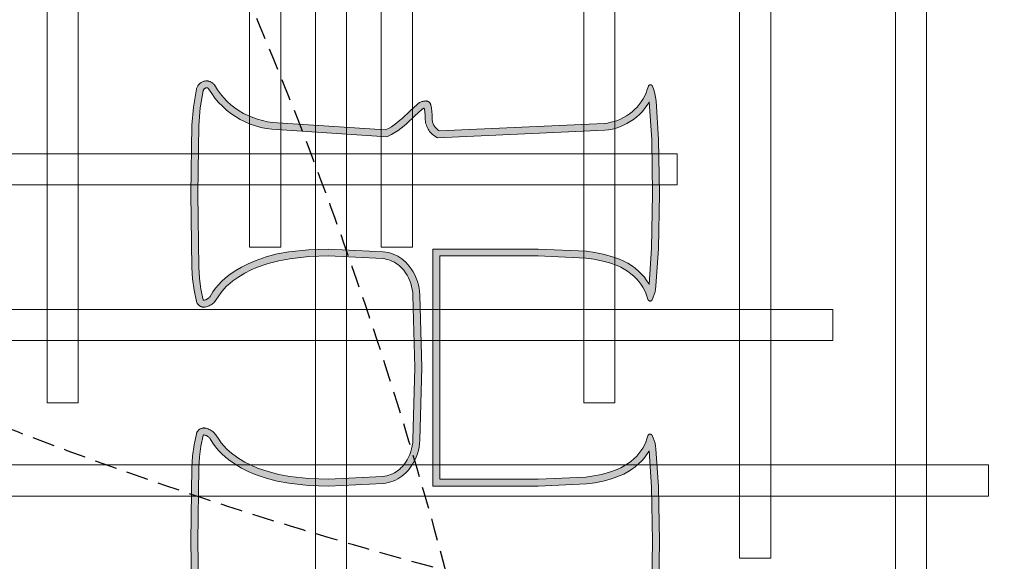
# Model space of a CAD drawing. Header units: millimetres. Extents: x -2073 to 35483, y -49920 to 11085.
# Tile 62 of 70: x 3338 to 3903, y 2185 to 2496. Entities that reach past the tile are written whole.
import ezdxf

# ---------------------------------------------------------------- set-up
doc = ezdxf.new("R2010")
doc.units = ezdxf.units.MM
doc.linetypes.add('DASHED', pattern=[19.05, 12.7, -6.35])
doc.linetypes.add('HIDDEN', pattern=[0.375, 0.25, -0.125])
doc.layers.add('Ceiling', color=14, linetype='Continuous', lineweight=9)
doc.layers.add('E Celing Lighting', color=5, linetype='DASHED', lineweight=5)
for name, color, linetype, true_color in [('FIRE-SPKLR-EQP', 1, 'Continuous', 0xff0000), ('FIRE-SPKLR-EQP-MPA-12SM-C', 2, 'HIDDEN', 0xffff00), ('RCP LAYOUT', 9, 'Continuous', 0x808080), ('UPRIGHT SPRINKLER EQP', 1, 'Continuous', 0xff0000)]:
    doc.layers.add(name, color=color, linetype=linetype, true_color=true_color)

# ---------------------------------------------------------------- blocks, each defined once
blk = doc.blocks.new('UPRIGHT SPRINKLER')
at = {"layer": 'FIRE-SPKLR-EQP-MPA-12SM-C', "linetype": 'DASHED'}
blk.add_circle((0, 0), 2450, dxfattribs=at)
blk = doc.blocks.new('SPKLR-EQP-PENDENT-68C')
at = {"layer": 'FIRE-SPKLR-EQP-MPA-12SM-C'}
blk.add_circle((0, 0), 2450, dxfattribs=at)
blk = doc.blocks.new('kuaryfjeh')
at = {"ltscale": 0.25, "true_color": 0x808080}
h = blk.add_hatch(color=8, dxfattribs=at)
h.dxf.hatch_style = 1
h.paths.add_polyline_path([(-75.704, -6.182), (-75.708, -6.18), (-75.711, -6.179), (-76.074, -6.114), (-76.443, -6.085), (-77.981, -6.063), (-79.571, -6.084), (-79.809, -6.099), (-80.044, -6.13), (-80.277, -6.178), (-80.279, -6.179), (-80.281, -6.18), (-80.283, -6.181), (-80.284, -6.183), (-80.285, -6.184), (-80.286, -6.186), (-80.287, -6.189), (-80.288, -6.191), (-80.288, -6.193), (-80.288, -6.196), (-80.285, -6.21), (-80.282, -6.223), (-80.277, -6.236), (-80.272, -6.249), (-80.266, -6.261), (-80.259, -6.272), (-80.251, -6.283), (-80.243, -6.294), (-80.234, -6.304), (-80.225, -6.313), (-80.214, -6.322), (-80.204, -6.33), (-80.108, -6.39), (-80.027, -6.449), (-79.95, -6.514), (-79.877, -6.583), (-79.809, -6.657), (-79.746, -6.735), (-79.652, -6.869), (-79.568, -7.009), (-79.493, -7.155), (-79.429, -7.305), (-79.347, -7.543), (-79.283, -7.786), (-79.238, -8.033), (-79.192, -8.462), (-79.176, -8.894), (-79.235, -10.084), (-79.243, -10.139), (-79.253, -10.193), (-79.268, -10.246), (-79.286, -10.298), (-79.307, -10.348), (-79.332, -10.397), (-79.36, -10.444), (-79.392, -10.489), (-79.426, -10.532), (-79.463, -10.572), (-79.503, -10.61), (-79.545, -10.645), (-79.606, -10.689), (-79.671, -10.729), (-79.738, -10.765), (-79.807, -10.796), (-79.878, -10.822), (-79.951, -10.844), (-80.025, -10.86), (-80.1, -10.872), (-80.175, -10.878), (-81.748, -10.916), (-83.322, -10.878), (-83.397, -10.872), (-83.472, -10.86), (-83.546, -10.844), (-83.619, -10.822), (-83.69, -10.796), (-83.759, -10.765), (-83.826, -10.729), (-83.89, -10.689), (-83.952, -10.645), (-83.994, -10.61), (-84.034, -10.572), (-84.071, -10.532), (-84.105, -10.489), (-84.136, -10.444), (-84.164, -10.397), (-84.189, -10.348), (-84.211, -10.298), (-84.229, -10.246), (-84.243, -10.193), (-84.254, -10.139), (-84.262, -10.084), (-84.32, -8.894), (-84.305, -8.462), (-84.259, -8.033), (-84.213, -7.786), (-84.15, -7.543), (-84.068, -7.305), (-84.003, -7.155), (-83.929, -7.009), (-83.844, -6.869), (-83.751, -6.735), (-83.688, -6.657), (-83.62, -6.583), (-83.547, -6.514), (-83.47, -6.449), (-83.389, -6.39), (-83.293, -6.33), (-83.282, -6.322), (-83.272, -6.313), (-83.263, -6.304), (-83.254, -6.294), (-83.245, -6.283), (-83.238, -6.272), (-83.231, -6.261), (-83.225, -6.249), (-83.219, -6.236), (-83.215, -6.223), (-83.211, -6.21), (-83.209, -6.197), (-83.209, -6.194), (-83.209, -6.192), (-83.209, -6.19), (-83.21, -6.187), (-83.211, -6.185), (-83.212, -6.183), (-83.213, -6.182), (-83.215, -6.18), (-83.217, -6.179), (-83.218, -6.179), (-83.453, -6.13), (-83.688, -6.099), (-83.926, -6.084), (-85.516, -6.063), (-87.001, -6.086), (-87.381, -6.116), (-87.756, -6.18), (-87.76, -6.181), (-87.765, -6.183), (-87.77, -6.185), (-87.775, -6.187), (-87.78, -6.19), (-87.784, -6.193), (-87.789, -6.196), (-87.793, -6.2), (-87.797, -6.204), (-87.8, -6.208), (-87.804, -6.212), (-87.807, -6.217), (-87.809, -6.222), (-87.812, -6.227), (-87.814, -6.232), (-87.816, -6.237), (-87.817, -6.243), (-87.818, -6.246), (-87.818, -6.25), (-87.818, -6.253), (-87.818, -6.257), (-87.818, -6.26), (-87.818, -6.264), (-87.817, -6.267), (-87.816, -6.271), (-87.815, -6.274), (-87.813, -6.277), (-87.812, -6.28), (-87.81, -6.283), (-87.808, -6.286), (-87.806, -6.289), (-87.803, -6.291), (-87.801, -6.294), (-87.798, -6.296), (-87.796, -6.298), (-87.692, -6.364), (-87.595, -6.435), (-87.503, -6.512), (-87.417, -6.596), (-87.336, -6.685), (-87.262, -6.779), (-87.194, -6.878), (-87.133, -6.982), (-87.079, -7.089), (-87.032, -7.2), (-86.992, -7.314), (-86.96, -7.43), (-86.936, -7.548), (-86.92, -7.667), (-86.752, -10.158), (-86.805, -10.264), (-86.846, -10.337), (-86.891, -10.406), (-86.94, -10.473), (-86.993, -10.537), (-87.047, -10.595), (-87.204, -10.759), (-87.353, -10.926), (-87.358, -10.933), (-87.363, -10.94), (-87.367, -10.946), (-87.371, -10.953), (-87.374, -10.961), (-87.377, -10.968), (-87.378, -10.973), (-87.353, -10.978), (-87.287, -10.986), (-87.222, -10.992), (-87.152, -10.993), (-87.126, -10.994), (-87.096, -10.997), (-87.066, -11.002), (-87.036, -11.009), (-87.007, -11.018), (-86.979, -11.028), (-86.951, -11.041), (-86.925, -11.055), (-86.899, -11.071), (-86.874, -11.089), (-86.851, -11.108), (-86.829, -11.129), (-86.808, -11.151), (-86.788, -11.174), (-86.771, -11.198), (-86.732, -11.26), (-86.897, -14.884), (-86.907, -14.969), (-86.923, -15.052), (-86.945, -15.133), (-86.972, -15.213), (-87.005, -15.291), (-87.042, -15.366), (-87.085, -15.439), (-87.132, -15.508), (-87.184, -15.575), (-87.24, -15.637), (-87.3, -15.696), (-87.365, -15.75), (-87.432, -15.8), (-87.503, -15.845), (-87.511, -15.85), (-86.693, -15.903), (-85.516, -15.919), (-84.341, -15.902), (-83.552, -15.848), (-83.571, -15.838), (-83.64, -15.793), (-83.707, -15.744), (-83.77, -15.689), (-83.839, -15.62), (-83.903, -15.546), (-83.962, -15.467), (-84.014, -15.384), (-84.06, -15.297), (-84.1, -15.207), (-84.162, -15.032), (-84.211, -14.853), (-84.248, -14.671), (-84.272, -14.486), (-84.32, -13.444), (-84.32, -11.159), (-79.176, -11.159), (-79.176, -13.444), (-79.225, -14.486), (-79.249, -14.671), (-79.285, -14.853), (-79.335, -15.032), (-79.397, -15.207), (-79.437, -15.297), (-79.483, -15.384), (-79.535, -15.467), (-79.594, -15.546), (-79.658, -15.62), (-79.727, -15.689), (-79.79, -15.744), (-79.856, -15.793), (-79.926, -15.838), (-79.945, -15.848), (-79.156, -15.902), (-77.981, -15.919), (-76.805, -15.903), (-76.005, -15.849), (-76.024, -15.839), (-76.097, -15.793), (-76.166, -15.742), (-76.232, -15.687), (-76.294, -15.627), (-76.351, -15.564), (-76.405, -15.496), (-76.453, -15.425), (-76.497, -15.351), (-76.536, -15.275), (-76.57, -15.195), (-76.598, -15.114), (-76.621, -15.031), (-76.638, -14.946), (-76.65, -14.86), (-76.827, -11.304), (-76.827, -11.251), (-76.793, -11.198), (-76.775, -11.174), (-76.756, -11.15), (-76.735, -11.128), (-76.713, -11.108), (-76.69, -11.089), (-76.665, -11.071), (-76.639, -11.055), (-76.612, -11.041), (-76.585, -11.028), (-76.556, -11.018), (-76.527, -11.009), (-76.498, -11.002), (-76.468, -10.997), (-76.438, -10.994), (-76.412, -10.993), (-76.342, -10.992), (-76.276, -10.986), (-76.211, -10.978), (-76.186, -10.973), (-76.187, -10.968), (-76.19, -10.961), (-76.193, -10.953), (-76.197, -10.946), (-76.201, -10.939), (-76.206, -10.933), (-76.211, -10.926), (-76.359, -10.759), (-76.517, -10.595), (-76.57, -10.538), (-76.622, -10.475), (-76.67, -10.41), (-76.715, -10.342), (-76.755, -10.271), (-76.808, -10.165), (-76.633, -7.713), (-76.616, -7.591), (-76.591, -7.47), (-76.558, -7.352), (-76.517, -7.236), (-76.469, -7.123), (-76.413, -7.013), (-76.35, -6.908), (-76.28, -6.807), (-76.204, -6.711), (-76.121, -6.62), (-76.033, -6.535), (-75.939, -6.456), (-75.84, -6.384), (-75.731, -6.314), (-75.725, -6.31), (-75.719, -6.305), (-75.714, -6.3), (-75.709, -6.295), (-75.704, -6.289), (-75.7, -6.283), (-75.696, -6.276), (-75.692, -6.27), (-75.689, -6.263), (-75.687, -6.256), (-75.685, -6.249), (-75.683, -6.241), (-75.682, -6.234), (-75.682, -6.226), (-75.681, -6.217), (-75.682, -6.212), (-75.683, -6.206), (-75.685, -6.201), (-75.688, -6.196), (-75.691, -6.192), (-75.695, -6.188), (-75.699, -6.185)], flags=16)
h.paths.add_polyline_path([(-75.882, -15.745), (-75.813, -15.777), (-75.742, -15.803), (-75.667, -15.826), (-75.664, -15.827), (-75.661, -15.829), (-75.658, -15.83), (-75.656, -15.832), (-75.653, -15.834), (-75.651, -15.836), (-75.648, -15.838), (-75.646, -15.84), (-75.644, -15.843), (-75.642, -15.845), (-75.641, -15.848), (-75.639, -15.851), (-75.638, -15.854), (-75.637, -15.857), (-75.636, -15.86), (-75.635, -15.863), (-75.635, -15.866), (-75.635, -15.87), (-75.635, -15.873), (-75.635, -15.876), (-75.635, -15.879), (-75.636, -15.882), (-75.636, -15.885), (-75.638, -15.888), (-75.639, -15.891), (-75.64, -15.894), (-75.642, -15.897), (-75.643, -15.9), (-75.645, -15.902), (-75.648, -15.905), (-75.65, -15.907), (-75.652, -15.909), (-75.655, -15.911), (-75.657, -15.913), (-75.66, -15.914), (-75.663, -15.916), (-75.737, -15.945), (-75.813, -15.968), (-75.891, -15.986), (-75.97, -15.997), (-76.799, -16.053), (-77.981, -16.069), (-79.162, -16.052), (-79.985, -15.996), (-80.045, -15.987), (-80.105, -15.975), (-80.164, -15.958), (-80.221, -15.937), (-80.277, -15.913), (-80.28, -15.911), (-80.283, -15.909), (-80.285, -15.908), (-80.288, -15.905), (-80.29, -15.903), (-80.292, -15.901), (-80.294, -15.898), (-80.296, -15.896), (-80.298, -15.893), (-80.299, -15.89), (-80.301, -15.887), (-80.302, -15.884), (-80.303, -15.881), (-80.304, -15.878), (-80.304, -15.875), (-80.305, -15.872), (-80.305, -15.868), (-80.305, -15.865), (-80.304, -15.862), (-80.304, -15.859), (-80.303, -15.856), (-80.302, -15.852), (-80.301, -15.849), (-80.3, -15.847), (-80.298, -15.844), (-80.296, -15.841), (-80.295, -15.838), (-80.293, -15.836), (-80.29, -15.833), (-80.288, -15.831), (-80.286, -15.829), (-80.283, -15.827), (-80.28, -15.826), (-80.277, -15.824), (-80.274, -15.823), (-80.271, -15.822), (-80.268, -15.821), (-80.199, -15.8), (-80.132, -15.774), (-80.066, -15.744), (-80.003, -15.709), (-79.942, -15.67), (-79.884, -15.627), (-79.829, -15.579), (-79.768, -15.518), (-79.711, -15.452), (-79.659, -15.382), (-79.613, -15.309), (-79.572, -15.232), (-79.537, -15.152), (-79.478, -14.987), (-79.431, -14.818), (-79.397, -14.647), (-79.374, -14.473), (-79.326, -13.441), (-79.326, -11.309), (-84.17, -11.309), (-84.17, -13.441), (-84.122, -14.473), (-84.1, -14.647), (-84.065, -14.818), (-84.019, -14.987), (-83.96, -15.152), (-83.925, -15.232), (-83.884, -15.309), (-83.838, -15.382), (-83.786, -15.452), (-83.729, -15.518), (-83.668, -15.579), (-83.613, -15.627), (-83.555, -15.67), (-83.494, -15.709), (-83.431, -15.744), (-83.365, -15.774), (-83.298, -15.8), (-83.228, -15.821), (-83.225, -15.822), (-83.222, -15.823), (-83.219, -15.824), (-83.217, -15.826), (-83.214, -15.827), (-83.211, -15.829), (-83.209, -15.831), (-83.206, -15.833), (-83.204, -15.836), (-83.202, -15.838), (-83.2, -15.841), (-83.199, -15.844), (-83.197, -15.847), (-83.196, -15.849), (-83.195, -15.852), (-83.194, -15.856), (-83.193, -15.859), (-83.192, -15.862), (-83.192, -15.865), (-83.192, -15.868), (-83.192, -15.872), (-83.192, -15.875), (-83.193, -15.878), (-83.194, -15.881), (-83.195, -15.884), (-83.196, -15.887), (-83.197, -15.89), (-83.199, -15.893), (-83.2, -15.896), (-83.202, -15.898), (-83.204, -15.901), (-83.207, -15.903), (-83.209, -15.905), (-83.212, -15.908), (-83.214, -15.909), (-83.217, -15.911), (-83.22, -15.913), (-83.276, -15.937), (-83.333, -15.958), (-83.392, -15.975), (-83.451, -15.987), (-83.512, -15.996), (-84.335, -16.052), (-85.516, -16.069), (-86.699, -16.053), (-87.534, -15.999), (-87.616, -15.987), (-87.698, -15.97), (-87.778, -15.947), (-87.856, -15.919), (-87.859, -15.917), (-87.861, -15.916), (-87.864, -15.914), (-87.866, -15.913), (-87.869, -15.911), (-87.871, -15.909), (-87.873, -15.906), (-87.875, -15.904), (-87.877, -15.902), (-87.879, -15.899), (-87.88, -15.896), (-87.881, -15.893), (-87.882, -15.891), (-87.883, -15.888), (-87.884, -15.885), (-87.885, -15.882), (-87.885, -15.878), (-87.885, -15.875), (-87.885, -15.872), (-87.885, -15.869), (-87.884, -15.866), (-87.883, -15.863), (-87.883, -15.86), (-87.882, -15.857), (-87.88, -15.855), (-87.879, -15.852), (-87.877, -15.849), (-87.875, -15.847), (-87.873, -15.844), (-87.871, -15.842), (-87.869, -15.84), (-87.867, -15.838), (-87.864, -15.836), (-87.862, -15.835), (-87.859, -15.833), (-87.856, -15.832), (-87.853, -15.831), (-87.78, -15.808), (-87.711, -15.782), (-87.644, -15.751), (-87.579, -15.716), (-87.517, -15.676), (-87.458, -15.633), (-87.401, -15.585), (-87.348, -15.533), (-87.299, -15.478), (-87.253, -15.42), (-87.212, -15.359), (-87.174, -15.295), (-87.141, -15.228), (-87.113, -15.16), (-87.089, -15.09), (-87.07, -15.018), (-87.055, -14.945), (-87.046, -14.871), (-86.884, -11.3), (-86.895, -11.283), (-86.907, -11.266), (-86.92, -11.25), (-86.934, -11.235), (-86.949, -11.221), (-86.965, -11.208), (-86.982, -11.196), (-87, -11.185), (-87.018, -11.176), (-87.036, -11.167), (-87.056, -11.16), (-87.075, -11.154), (-87.095, -11.149), (-87.115, -11.146), (-87.136, -11.144), (-87.156, -11.143), (-87.23, -11.141), (-87.303, -11.136), (-87.376, -11.126), (-87.448, -11.113), (-87.455, -11.111), (-87.462, -11.109), (-87.468, -11.107), (-87.474, -11.104), (-87.48, -11.1), (-87.486, -11.097), (-87.492, -11.092), (-87.497, -11.088), (-87.502, -11.083), (-87.507, -11.078), (-87.511, -11.073), (-87.515, -11.067), (-87.519, -11.061), (-87.522, -11.055), (-87.525, -11.049), (-87.527, -11.042), (-87.529, -11.035), (-87.531, -11.028), (-87.532, -11.022), (-87.533, -11.015), (-87.533, -11.008), (-87.532, -10.99), (-87.531, -10.972), (-87.528, -10.955), (-87.524, -10.938), (-87.519, -10.921), (-87.513, -10.904), (-87.506, -10.888), (-87.497, -10.872), (-87.488, -10.857), (-87.478, -10.843), (-87.467, -10.829), (-87.315, -10.658), (-87.156, -10.492), (-87.106, -10.438), (-87.058, -10.381), (-87.014, -10.321), (-86.974, -10.259), (-86.937, -10.194), (-86.905, -10.128), (-87.069, -7.682), (-87.084, -7.573), (-87.106, -7.464), (-87.135, -7.358), (-87.172, -7.254), (-87.215, -7.152), (-87.264, -7.054), (-87.321, -6.959), (-87.383, -6.868), (-87.451, -6.782), (-87.525, -6.7), (-87.604, -6.624), (-87.688, -6.553), (-87.776, -6.488), (-87.88, -6.422), (-87.891, -6.414), (-87.901, -6.405), (-87.911, -6.396), (-87.92, -6.386), (-87.928, -6.376), (-87.936, -6.365), (-87.943, -6.353), (-87.949, -6.341), (-87.954, -6.329), (-87.959, -6.316), (-87.962, -6.304), (-87.965, -6.29), (-87.967, -6.277), (-87.968, -6.264), (-87.968, -6.25), (-87.968, -6.237), (-87.966, -6.224), (-87.964, -6.21), (-87.96, -6.195), (-87.955, -6.181), (-87.949, -6.166), (-87.942, -6.152), (-87.935, -6.139), (-87.926, -6.126), (-87.917, -6.113), (-87.906, -6.101), (-87.896, -6.09), (-87.884, -6.08), (-87.872, -6.071), (-87.859, -6.062), (-87.845, -6.055), (-87.831, -6.048), (-87.817, -6.042), (-87.802, -6.037), (-87.787, -6.033), (-87.4, -5.967), (-87.008, -5.936), (-85.516, -5.913), (-83.92, -5.934), (-83.673, -5.95), (-83.428, -5.982), (-83.185, -6.032), (-83.174, -6.035), (-83.164, -6.039), (-83.153, -6.043), (-83.143, -6.049), (-83.134, -6.054), (-83.124, -6.061), (-83.116, -6.068), (-83.107, -6.076), (-83.1, -6.084), (-83.092, -6.093), (-83.086, -6.102), (-83.08, -6.112), (-83.075, -6.122), (-83.07, -6.132), (-83.066, -6.143), (-83.063, -6.154), (-83.061, -6.165), (-83.059, -6.176), (-83.059, -6.187), (-83.059, -6.199), (-83.059, -6.21), (-83.061, -6.221), (-83.065, -6.245), (-83.072, -6.267), (-83.079, -6.29), (-83.088, -6.311), (-83.099, -6.333), (-83.111, -6.353), (-83.124, -6.372), (-83.139, -6.391), (-83.155, -6.408), (-83.172, -6.425), (-83.19, -6.44), (-83.209, -6.454), (-83.305, -6.515), (-83.378, -6.568), (-83.447, -6.626), (-83.513, -6.688), (-83.574, -6.755), (-83.631, -6.825), (-83.718, -6.951), (-83.797, -7.082), (-83.867, -7.218), (-83.928, -7.359), (-84.006, -7.586), (-84.067, -7.818), (-84.11, -8.055), (-84.155, -8.473), (-84.17, -8.893), (-84.112, -10.07), (-84.106, -10.114), (-84.097, -10.158), (-84.085, -10.201), (-84.071, -10.243), (-84.053, -10.285), (-84.033, -10.324), (-84.01, -10.363), (-83.985, -10.399), (-83.957, -10.434), (-83.927, -10.467), (-83.894, -10.498), (-83.86, -10.526), (-83.807, -10.565), (-83.751, -10.599), (-83.693, -10.63), (-83.633, -10.657), (-83.571, -10.68), (-83.508, -10.699), (-83.444, -10.713), (-83.379, -10.723), (-83.314, -10.728), (-81.748, -10.766), (-80.183, -10.728), (-80.117, -10.723), (-80.052, -10.713), (-79.988, -10.699), (-79.925, -10.68), (-79.864, -10.657), (-79.804, -10.63), (-79.746, -10.599), (-79.69, -10.565), (-79.636, -10.526), (-79.602, -10.498), (-79.57, -10.467), (-79.54, -10.434), (-79.512, -10.399), (-79.487, -10.363), (-79.464, -10.324), (-79.443, -10.285), (-79.426, -10.243), (-79.411, -10.201), (-79.399, -10.158), (-79.391, -10.114), (-79.385, -10.07), (-79.326, -8.893), (-79.341, -8.473), (-79.387, -8.055), (-79.43, -7.818), (-79.491, -7.586), (-79.569, -7.359), (-79.629, -7.218), (-79.699, -7.082), (-79.778, -6.951), (-79.866, -6.825), (-79.923, -6.755), (-79.984, -6.688), (-80.05, -6.626), (-80.119, -6.568), (-80.192, -6.515), (-80.288, -6.454), (-80.307, -6.44), (-80.325, -6.425), (-80.342, -6.408), (-80.358, -6.391), (-80.372, -6.372), (-80.386, -6.353), (-80.398, -6.333), (-80.408, -6.311), (-80.417, -6.29), (-80.425, -6.267), (-80.431, -6.245), (-80.436, -6.221), (-80.437, -6.21), (-80.438, -6.199), (-80.438, -6.187), (-80.437, -6.176), (-80.436, -6.165), (-80.433, -6.154), (-80.43, -6.143), (-80.426, -6.132), (-80.422, -6.122), (-80.417, -6.112), (-80.411, -6.102), (-80.404, -6.093), (-80.397, -6.084), (-80.389, -6.076), (-80.381, -6.068), (-80.372, -6.061), (-80.363, -6.054), (-80.354, -6.049), (-80.344, -6.043), (-80.333, -6.039), (-80.323, -6.035), (-80.312, -6.032), (-80.069, -5.982), (-79.824, -5.95), (-79.577, -5.934), (-77.981, -5.913), (-76.436, -5.935), (-76.055, -5.965), (-75.679, -6.033), (-75.667, -6.036), (-75.655, -6.04), (-75.643, -6.045), (-75.632, -6.05), (-75.621, -6.057), (-75.61, -6.064), (-75.6, -6.072), (-75.591, -6.08), (-75.582, -6.089), (-75.574, -6.099), (-75.566, -6.109), (-75.559, -6.12), (-75.553, -6.131), (-75.547, -6.142), (-75.543, -6.154), (-75.539, -6.166), (-75.536, -6.178), (-75.533, -6.191), (-75.532, -6.204), (-75.531, -6.216), (-75.532, -6.234), (-75.533, -6.251), (-75.536, -6.268), (-75.539, -6.285), (-75.544, -6.302), (-75.55, -6.318), (-75.557, -6.334), (-75.565, -6.35), (-75.574, -6.365), (-75.584, -6.379), (-75.595, -6.392), (-75.606, -6.405), (-75.619, -6.417), (-75.632, -6.428), (-75.646, -6.438), (-75.756, -6.508), (-75.846, -6.574), (-75.932, -6.647), (-76.013, -6.725), (-76.089, -6.808), (-76.159, -6.896), (-76.223, -6.989), (-76.281, -7.086), (-76.333, -7.187), (-76.377, -7.29), (-76.415, -7.397), (-76.445, -7.506), (-76.468, -7.617), (-76.484, -7.729), (-76.656, -10.135), (-76.623, -10.2), (-76.587, -10.263), (-76.547, -10.324), (-76.504, -10.383), (-76.457, -10.439), (-76.408, -10.492), (-76.249, -10.658), (-76.097, -10.829), (-76.086, -10.843), (-76.076, -10.857), (-76.066, -10.872), (-76.058, -10.888), (-76.051, -10.904), (-76.045, -10.921), (-76.04, -10.938), (-76.036, -10.955), (-76.033, -10.972), (-76.031, -10.99), (-76.031, -11.008), (-76.031, -11.015), (-76.032, -11.021), (-76.033, -11.028), (-76.034, -11.035), (-76.036, -11.042), (-76.039, -11.048), (-76.042, -11.055), (-76.045, -11.061), (-76.049, -11.067), (-76.053, -11.073), (-76.057, -11.078), (-76.062, -11.083), (-76.067, -11.088), (-76.072, -11.092), (-76.078, -11.096), (-76.083, -11.1), (-76.09, -11.104), (-76.096, -11.106), (-76.102, -11.109), (-76.109, -11.111), (-76.116, -11.113), (-76.188, -11.126), (-76.261, -11.136), (-76.334, -11.141), (-76.408, -11.143), (-76.428, -11.144), (-76.449, -11.146), (-76.469, -11.149), (-76.489, -11.154), (-76.508, -11.16), (-76.528, -11.167), (-76.546, -11.176), (-76.564, -11.185), (-76.582, -11.196), (-76.599, -11.208), (-76.614, -11.221), (-76.63, -11.235), (-76.644, -11.25), (-76.657, -11.266), (-76.669, -11.282), (-76.677, -11.295), (-76.677, -11.3), (-76.5, -14.846), (-76.49, -14.921), (-76.475, -14.996), (-76.455, -15.069), (-76.43, -15.141), (-76.4, -15.211), (-76.366, -15.279), (-76.327, -15.344), (-76.284, -15.407), (-76.237, -15.467), (-76.186, -15.523), (-76.131, -15.575), (-76.073, -15.624), (-76.012, -15.669), (-75.948, -15.709)])
at = {"layer": 'E Celing Lighting', "color": 8, "true_color": 0x808080}
for points in [[(-76.799, -16.053), (-77.981, -16.069), (-79.162, -16.052), (-79.985, -15.996), (-80.045, -15.987), (-80.105, -15.975), (-80.164, -15.958), (-80.221, -15.937), (-80.277, -15.913), (-80.28, -15.911), (-80.283, -15.909), (-80.285, -15.908), (-80.288, -15.905), (-80.29, -15.903), (-80.292, -15.901), (-80.294, -15.898), (-80.296, -15.896), (-80.298, -15.893), (-80.299, -15.89), (-80.301, -15.887), (-80.302, -15.884), (-80.303, -15.881), (-80.304, -15.878), (-80.304, -15.875), (-80.305, -15.872), (-80.305, -15.868), (-80.305, -15.865), (-80.304, -15.862), (-80.304, -15.859), (-80.303, -15.856), (-80.302, -15.852), (-80.301, -15.849), (-80.3, -15.847), (-80.298, -15.844), (-80.296, -15.841), (-80.295, -15.838), (-80.293, -15.836), (-80.29, -15.833), (-80.288, -15.831), (-80.286, -15.829), (-80.283, -15.827), (-80.28, -15.826), (-80.277, -15.824), (-80.274, -15.823), (-80.271, -15.822), (-80.268, -15.821), (-80.199, -15.8), (-80.132, -15.774), (-80.066, -15.744), (-80.003, -15.709), (-79.942, -15.67), (-79.884, -15.627), (-79.829, -15.579), (-79.768, -15.518), (-79.711, -15.452), (-79.659, -15.382), (-79.613, -15.309), (-79.572, -15.232), (-79.537, -15.152), (-79.478, -14.987), (-79.431, -14.818), (-79.397, -14.647), (-79.374, -14.473), (-79.326, -13.441), (-79.326, -11.309), (-84.17, -11.309), (-84.17, -13.441), (-84.122, -14.473), (-84.1, -14.647), (-84.065, -14.818), (-84.019, -14.987), (-83.96, -15.152), (-83.925, -15.232), (-83.884, -15.309), (-83.838, -15.382), (-83.786, -15.452), (-83.729, -15.518), (-83.668, -15.579), (-83.613, -15.627), (-83.555, -15.67), (-83.494, -15.709), (-83.431, -15.744), (-83.365, -15.774), (-83.298, -15.8), (-83.228, -15.821), (-83.225, -15.822), (-83.222, -15.823), (-83.219, -15.824), (-83.217, -15.826), (-83.214, -15.827), (-83.211, -15.829), (-83.209, -15.831), (-83.206, -15.833), (-83.204, -15.836), (-83.202, -15.838), (-83.2, -15.841), (-83.199, -15.844), (-83.197, -15.847), (-83.196, -15.849), (-83.195, -15.852), (-83.194, -15.856), (-83.193, -15.859), (-83.192, -15.862), (-83.192, -15.865), (-83.192, -15.868), (-83.192, -15.872), (-83.192, -15.875), (-83.193, -15.878), (-83.194, -15.881), (-83.195, -15.884), (-83.196, -15.887), (-83.197, -15.89), (-83.199, -15.893), (-83.2, -15.896), (-83.202, -15.898), (-83.204, -15.901), (-83.207, -15.903), (-83.209, -15.905), (-83.212, -15.908), (-83.214, -15.909), (-83.217, -15.911), (-83.22, -15.913), (-83.276, -15.937), (-83.333, -15.958), (-83.392, -15.975), (-83.451, -15.987), (-83.512, -15.996), (-84.335, -16.052), (-85.516, -16.069), (-86.699, -16.053), (-87.534, -15.999), (-87.616, -15.987), (-87.698, -15.97), (-87.778, -15.947), (-87.856, -15.919), (-87.859, -15.917), (-87.861, -15.916), (-87.864, -15.914), (-87.866, -15.913), (-87.869, -15.911), (-87.871, -15.909), (-87.873, -15.906), (-87.875, -15.904), (-87.877, -15.902), (-87.879, -15.899), (-87.88, -15.896), (-87.881, -15.893), (-87.882, -15.891), (-87.883, -15.888), (-87.884, -15.885), (-87.885, -15.882), (-87.885, -15.878), (-87.885, -15.875), (-87.885, -15.872), (-87.885, -15.869), (-87.884, -15.866), (-87.883, -15.863), (-87.883, -15.86), (-87.882, -15.857), (-87.88, -15.855), (-87.879, -15.852), (-87.877, -15.849), (-87.875, -15.847), (-87.873, -15.844), (-87.871, -15.842), (-87.869, -15.84), (-87.867, -15.838), (-87.864, -15.836), (-87.862, -15.835), (-87.859, -15.833), (-87.856, -15.832), (-87.853, -15.831), (-87.78, -15.808), (-87.711, -15.782), (-87.644, -15.751), (-87.579, -15.716), (-87.517, -15.676), (-87.458, -15.633), (-87.401, -15.585), (-87.348, -15.533), (-87.299, -15.478), (-87.253, -15.42), (-87.212, -15.359), (-87.174, -15.295), (-87.141, -15.228), (-87.113, -15.16), (-87.089, -15.09), (-87.07, -15.018), (-87.055, -14.945), (-87.046, -14.871), (-86.884, -11.3), (-86.895, -11.283), (-86.907, -11.266), (-86.92, -11.25), (-86.934, -11.235), (-86.949, -11.221), (-86.965, -11.208), (-86.982, -11.196), (-87, -11.185), (-87.018, -11.176), (-87.036, -11.167), (-87.056, -11.16), (-87.075, -11.154), (-87.095, -11.149), (-87.115, -11.146), (-87.136, -11.144), (-87.156, -11.143), (-87.23, -11.141), (-87.303, -11.136), (-87.376, -11.126), (-87.448, -11.113), (-87.455, -11.111), (-87.462, -11.109), (-87.468, -11.107), (-87.474, -11.104), (-87.48, -11.1), (-87.486, -11.097), (-87.492, -11.092), (-87.497, -11.088), (-87.502, -11.083), (-87.507, -11.078), (-87.511, -11.073), (-87.515, -11.067), (-87.519, -11.061), (-87.522, -11.055), (-87.525, -11.049), (-87.527, -11.042), (-87.529, -11.035), (-87.531, -11.028), (-87.532, -11.022), (-87.533, -11.015), (-87.533, -11.008), (-87.532, -10.99), (-87.531, -10.972), (-87.528, -10.955), (-87.524, -10.938), (-87.519, -10.921), (-87.513, -10.904), (-87.506, -10.888), (-87.497, -10.872), (-87.488, -10.857), (-87.478, -10.843), (-87.467, -10.829), (-87.315, -10.658), (-87.156, -10.492), (-87.106, -10.438), (-87.058, -10.381), (-87.014, -10.321), (-86.974, -10.259), (-86.937, -10.194), (-86.905, -10.128), (-87.069, -7.682), (-87.084, -7.573), (-87.106, -7.464), (-87.135, -7.358), (-87.172, -7.254), (-87.215, -7.152), (-87.264, -7.054), (-87.321, -6.959), (-87.383, -6.868), (-87.451, -6.782), (-87.525, -6.7), (-87.604, -6.624), (-87.688, -6.553), (-87.776, -6.488), (-87.88, -6.422), (-87.891, -6.414), (-87.901, -6.405), (-87.911, -6.396), (-87.92, -6.386), (-87.928, -6.376), (-87.936, -6.365), (-87.943, -6.353), (-87.949, -6.341), (-87.954, -6.329), (-87.959, -6.316), (-87.962, -6.304), (-87.965, -6.29), (-87.967, -6.277), (-87.968, -6.264), (-87.968, -6.25), (-87.968, -6.237), (-87.966, -6.224), (-87.964, -6.21), (-87.96, -6.195), (-87.955, -6.181), (-87.949, -6.166), (-87.942, -6.152), (-87.935, -6.139), (-87.926, -6.126), (-87.917, -6.113), (-87.906, -6.101), (-87.896, -6.09), (-87.884, -6.08), (-87.872, -6.071), (-87.859, -6.062), (-87.845, -6.055), (-87.831, -6.048), (-87.817, -6.042), (-87.802, -6.037), (-87.787, -6.033), (-87.4, -5.967), (-87.008, -5.936), (-85.516, -5.913), (-83.92, -5.934), (-83.673, -5.95), (-83.428, -5.982), (-83.185, -6.032), (-83.174, -6.035), (-83.164, -6.039), (-83.153, -6.043), (-83.143, -6.049), (-83.134, -6.054), (-83.124, -6.061), (-83.116, -6.068), (-83.107, -6.076), (-83.1, -6.084), (-83.092, -6.093), (-83.086, -6.102), (-83.08, -6.112), (-83.075, -6.122), (-83.07, -6.132), (-83.066, -6.143), (-83.063, -6.154), (-83.061, -6.165), (-83.059, -6.176), (-83.059, -6.187), (-83.059, -6.199), (-83.059, -6.21), (-83.061, -6.221), (-83.065, -6.245), (-83.072, -6.267), (-83.079, -6.29), (-83.088, -6.311), (-83.099, -6.333), (-83.111, -6.353), (-83.124, -6.372), (-83.139, -6.391), (-83.155, -6.408), (-83.172, -6.425), (-83.19, -6.44), (-83.209, -6.454), (-83.305, -6.515), (-83.378, -6.568), (-83.447, -6.626), (-83.513, -6.688), (-83.574, -6.755), (-83.631, -6.825), (-83.718, -6.951), (-83.797, -7.082), (-83.867, -7.218), (-83.928, -7.359), (-84.006, -7.586), (-84.067, -7.818), (-84.11, -8.055), (-84.155, -8.473), (-84.17, -8.893), (-84.112, -10.07), (-84.106, -10.114), (-84.097, -10.158), (-84.085, -10.201), (-84.071, -10.243), (-84.053, -10.285), (-84.033, -10.324), (-84.01, -10.363), (-83.985, -10.399), (-83.957, -10.434), (-83.927, -10.467), (-83.894, -10.498), (-83.86, -10.526), (-83.807, -10.565), (-83.751, -10.599), (-83.693, -10.63), (-83.633, -10.657), (-83.571, -10.68), (-83.508, -10.699), (-83.444, -10.713), (-83.379, -10.723), (-83.314, -10.728), (-81.748, -10.766), (-80.183, -10.728), (-80.117, -10.723), (-80.052, -10.713), (-79.988, -10.699), (-79.925, -10.68), (-79.864, -10.657), (-79.804, -10.63), (-79.746, -10.599), (-79.69, -10.565), (-79.636, -10.526), (-79.602, -10.498), (-79.57, -10.467), (-79.54, -10.434), (-79.512, -10.399), (-79.487, -10.363), (-79.464, -10.324), (-79.443, -10.285), (-79.426, -10.243), (-79.411, -10.201), (-79.399, -10.158), (-79.391, -10.114), (-79.385, -10.07), (-79.326, -8.893), (-79.341, -8.473), (-79.387, -8.055), (-79.43, -7.818), (-79.491, -7.586), (-79.569, -7.359), (-79.629, -7.218), (-79.699, -7.082), (-79.778, -6.951), (-79.866, -6.825), (-79.923, -6.755), (-79.984, -6.688), (-80.05, -6.626), (-80.119, -6.568), (-80.192, -6.515), (-80.288, -6.454), (-80.307, -6.44), (-80.325, -6.425), (-80.342, -6.408), (-80.358, -6.391), (-80.372, -6.372), (-80.386, -6.353), (-80.398, -6.333), (-80.408, -6.311), (-80.417, -6.29), (-80.425, -6.267), (-80.431, -6.245), (-80.436, -6.221), (-80.437, -6.21), (-80.438, -6.199), (-80.438, -6.187), (-80.437, -6.176), (-80.436, -6.165), (-80.433, -6.154), (-80.43, -6.143), (-80.426, -6.132), (-80.422, -6.122), (-80.417, -6.112), (-80.411, -6.102), (-80.404, -6.093), (-80.397, -6.084), (-80.389, -6.076), (-80.381, -6.068), (-80.372, -6.061), (-80.363, -6.054), (-80.354, -6.049), (-80.344, -6.043), (-80.333, -6.039), (-80.323, -6.035), (-80.312, -6.032), (-80.069, -5.982), (-79.824, -5.95), (-79.577, -5.934), (-77.981, -5.913), (-76.436, -5.935)], [(-76.443, -6.085), (-77.981, -6.063), (-79.571, -6.084), (-79.809, -6.099), (-80.044, -6.13), (-80.277, -6.178), (-80.279, -6.179), (-80.281, -6.18), (-80.283, -6.181), (-80.284, -6.183), (-80.285, -6.184), (-80.286, -6.186), (-80.287, -6.189), (-80.288, -6.191), (-80.288, -6.193), (-80.288, -6.196), (-80.285, -6.21), (-80.282, -6.223), (-80.277, -6.236), (-80.272, -6.249), (-80.266, -6.261), (-80.259, -6.272), (-80.251, -6.283), (-80.243, -6.294), (-80.234, -6.304), (-80.225, -6.313), (-80.214, -6.322), (-80.204, -6.33), (-80.108, -6.39), (-80.027, -6.449), (-79.95, -6.514), (-79.877, -6.583), (-79.809, -6.657), (-79.746, -6.735), (-79.652, -6.869), (-79.568, -7.009), (-79.493, -7.155), (-79.429, -7.305), (-79.347, -7.543), (-79.283, -7.786), (-79.238, -8.033), (-79.192, -8.462), (-79.176, -8.894), (-79.235, -10.084), (-79.243, -10.139), (-79.253, -10.193), (-79.268, -10.246), (-79.286, -10.298), (-79.307, -10.348), (-79.332, -10.397), (-79.36, -10.444), (-79.392, -10.489), (-79.426, -10.532), (-79.463, -10.572), (-79.503, -10.61), (-79.545, -10.645), (-79.606, -10.689), (-79.671, -10.729), (-79.738, -10.765), (-79.807, -10.796), (-79.878, -10.822), (-79.951, -10.844), (-80.025, -10.86), (-80.1, -10.872), (-80.175, -10.878), (-81.748, -10.916), (-83.322, -10.878), (-83.397, -10.872), (-83.472, -10.86), (-83.546, -10.844), (-83.619, -10.822), (-83.69, -10.796), (-83.759, -10.765), (-83.826, -10.729), (-83.89, -10.689), (-83.952, -10.645), (-83.994, -10.61), (-84.034, -10.572), (-84.071, -10.532), (-84.105, -10.489), (-84.136, -10.444), (-84.164, -10.397), (-84.189, -10.348), (-84.211, -10.298), (-84.229, -10.246), (-84.243, -10.193), (-84.254, -10.139), (-84.262, -10.084), (-84.32, -8.894), (-84.305, -8.462), (-84.259, -8.033), (-84.213, -7.786), (-84.15, -7.543), (-84.068, -7.305), (-84.003, -7.155), (-83.929, -7.009), (-83.844, -6.869), (-83.751, -6.735), (-83.688, -6.657), (-83.62, -6.583), (-83.547, -6.514), (-83.47, -6.449), (-83.389, -6.39), (-83.293, -6.33), (-83.282, -6.322), (-83.272, -6.313), (-83.263, -6.304), (-83.254, -6.294), (-83.245, -6.283), (-83.238, -6.272), (-83.231, -6.261), (-83.225, -6.249), (-83.219, -6.236), (-83.215, -6.223), (-83.211, -6.21), (-83.209, -6.197), (-83.209, -6.194), (-83.209, -6.192), (-83.209, -6.19), (-83.21, -6.187), (-83.211, -6.185), (-83.212, -6.183), (-83.213, -6.182), (-83.215, -6.18), (-83.217, -6.179), (-83.218, -6.179), (-83.453, -6.13), (-83.688, -6.099), (-83.926, -6.084), (-85.516, -6.063), (-87.001, -6.086), (-87.381, -6.116), (-87.756, -6.18), (-87.76, -6.181), (-87.765, -6.183), (-87.77, -6.185), (-87.775, -6.187), (-87.78, -6.19), (-87.784, -6.193), (-87.789, -6.196), (-87.793, -6.2), (-87.797, -6.204), (-87.8, -6.208), (-87.804, -6.212), (-87.807, -6.217), (-87.809, -6.222), (-87.812, -6.227), (-87.814, -6.232), (-87.816, -6.237), (-87.817, -6.243), (-87.818, -6.246), (-87.818, -6.25), (-87.818, -6.253), (-87.818, -6.257), (-87.818, -6.26), (-87.818, -6.264), (-87.817, -6.267), (-87.816, -6.271), (-87.815, -6.274), (-87.813, -6.277), (-87.812, -6.28), (-87.81, -6.283), (-87.808, -6.286), (-87.806, -6.289), (-87.803, -6.291), (-87.801, -6.294), (-87.798, -6.296), (-87.796, -6.298), (-87.692, -6.364), (-87.595, -6.435), (-87.503, -6.512), (-87.417, -6.596), (-87.336, -6.685), (-87.262, -6.779), (-87.194, -6.878), (-87.133, -6.982), (-87.079, -7.089), (-87.032, -7.2), (-86.992, -7.314), (-86.96, -7.43), (-86.936, -7.548), (-86.92, -7.667), (-86.752, -10.158), (-86.805, -10.264), (-86.846, -10.337), (-86.891, -10.406), (-86.94, -10.473), (-86.993, -10.537), (-87.047, -10.595), (-87.204, -10.759), (-87.353, -10.926), (-87.358, -10.933), (-87.363, -10.94), (-87.367, -10.946), (-87.371, -10.953), (-87.374, -10.961), (-87.377, -10.968), (-87.378, -10.973), (-87.353, -10.978), (-87.287, -10.986), (-87.222, -10.992), (-87.152, -10.993), (-87.126, -10.994), (-87.096, -10.997), (-87.066, -11.002), (-87.036, -11.009), (-87.007, -11.018), (-86.979, -11.028), (-86.951, -11.041), (-86.925, -11.055), (-86.899, -11.071), (-86.874, -11.089), (-86.851, -11.108), (-86.829, -11.129), (-86.808, -11.151), (-86.788, -11.174), (-86.771, -11.198), (-86.732, -11.26), (-86.897, -14.884), (-86.907, -14.969), (-86.923, -15.052), (-86.945, -15.133), (-86.972, -15.213), (-87.005, -15.291), (-87.042, -15.366), (-87.085, -15.439), (-87.132, -15.508), (-87.184, -15.575), (-87.24, -15.637), (-87.3, -15.696), (-87.365, -15.75), (-87.432, -15.8), (-87.503, -15.845), (-87.511, -15.85), (-86.693, -15.903), (-85.516, -15.919), (-84.341, -15.902), (-83.552, -15.848), (-83.571, -15.838), (-83.64, -15.793), (-83.707, -15.744), (-83.77, -15.689), (-83.839, -15.62), (-83.903, -15.546), (-83.962, -15.467), (-84.014, -15.384), (-84.06, -15.297), (-84.1, -15.207), (-84.162, -15.032), (-84.211, -14.853), (-84.248, -14.671), (-84.272, -14.486), (-84.32, -13.444), (-84.32, -11.159), (-79.176, -11.159), (-79.176, -13.444), (-79.225, -14.486), (-79.249, -14.671), (-79.285, -14.853), (-79.335, -15.032), (-79.397, -15.207), (-79.437, -15.297), (-79.483, -15.384), (-79.535, -15.467), (-79.594, -15.546), (-79.658, -15.62), (-79.727, -15.689), (-79.79, -15.744), (-79.856, -15.793), (-79.926, -15.838), (-79.945, -15.848), (-79.156, -15.902), (-77.981, -15.919), (-76.805, -15.903)]]:
    blk.add_lwpolyline(points, dxfattribs=at)
blk = doc.blocks.new('ceiling inst 2')
at = {"layer": 'Ceiling', "color": 8, "lineweight": 0, "ltscale": 0.25, "true_color": 0x808080}
for points in [[(1722761.604, -79108.617), (1722762.308, -79108.617), (1722762.308, -79057.793), (1722761.604, -79057.793)], [(1722748.505, -79101.58), (1722749.208, -79101.58), (1722749.208, -79064.83), (1722748.505, -79064.83)], [(1722752.023, -79098.062), (1722752.726, -79098.062), (1722752.726, -79068.348), (1722752.023, -79068.348)], [(1722776.817, -79069.755), (1722776.817, -79070.459), (1722747.103, -79070.459), (1722747.103, -79069.755)], [(1722756.248, -79094.544), (1722755.545, -79094.544), (1722755.545, -79071.866), (1722756.248, -79071.866)], [(1722767.667, -79094.544), (1722768.371, -79094.544), (1722768.371, -79071.866), (1722767.667, -79071.866)], [(1722773.297, -79073.274), (1722773.297, -79073.977), (1722750.619, -79073.977), (1722750.619, -79073.274)], [(1722760.822, -79091.026), (1722760.118, -79091.026), (1722760.118, -79075.385), (1722760.822, -79075.385)], [(1722763.094, -79091.026), (1722763.797, -79091.026), (1722763.797, -79075.385), (1722763.094, -79075.385)], [(1722769.778, -79076.792), (1722769.778, -79077.496), (1722754.137, -79077.496), (1722754.137, -79076.792)]]:
    blk.add_lwpolyline(points, close=True, dxfattribs=at)
blk = doc.blocks.new('grid 2')
at = {"color": 8, "true_color": 0x808080, "rotation": 180}
blk.add_blockref('ceiling inst 2', (3444354.934, -157847.453), dxfattribs=at)
blk = doc.blocks.new('IRISH HOUSE-RCP LAYOUT')
at = {"xscale": 25.4, "yscale": 25.4, "zscale": 25.4}
blk.add_blockref('grid 2', (-43724944.67, 2003175.56), dxfattribs=at)
at = {"layer": 'E Celing Lighting', "color": 8, "true_color": 0x808080, "xscale": -26.46582335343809, "yscale": 26.46582335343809, "zscale": 26.46582335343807, "rotation": 90}
blk.add_blockref('kuaryfjeh', (3280.06, 132.29), dxfattribs=at)

msp = doc.modelspace()

# ---------------------------------------------------------------- block references
at = {"layer": 'FIRE-SPKLR-EQP'}
for p in [(3482.14, 4148.28), (3482.29, 1566.09)]:
    msp.add_blockref('SPKLR-EQP-PENDENT-68C', p, dxfattribs=at)
at = {"layer": 'RCP LAYOUT'}
msp.add_blockref('IRISH HOUSE-RCP LAYOUT', (0, 0), dxfattribs=at)
at = {"layer": 'UPRIGHT SPRINKLER EQP'}
for p in [(1215.02, 4546.85), (4215.02, 4546.85), (1215.02, 1546.85), (4215.02, 1546.85)]:
    msp.add_blockref('UPRIGHT SPRINKLER', p, dxfattribs=at)

doc.saveas('drawing.dxf')
